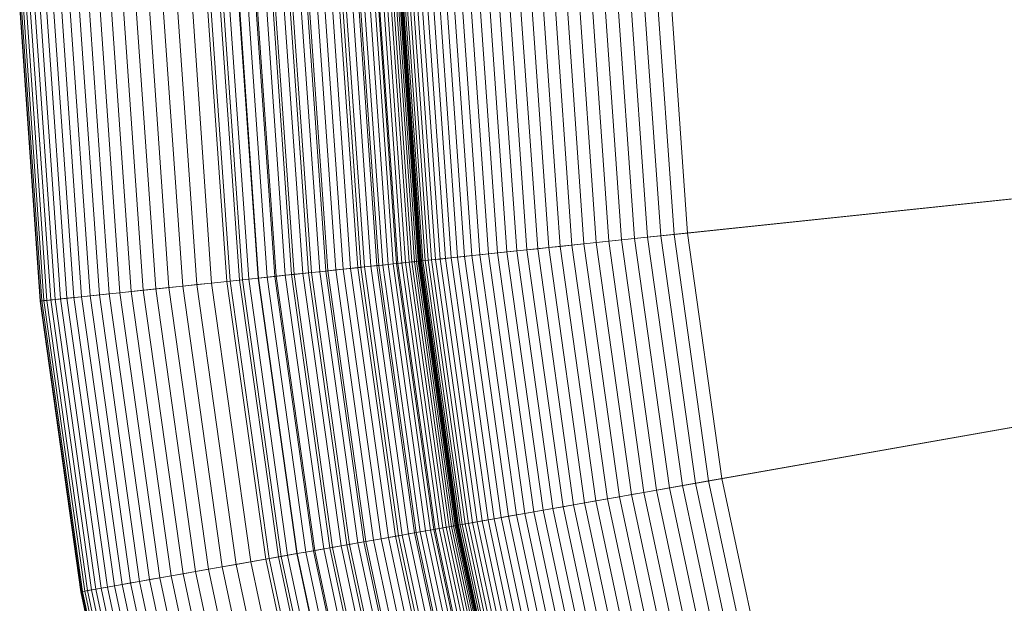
# Model space of a CAD drawing. Header units: millimetres. Extents: x -219 to 220, y -220 to 220.
# Tile 26 of 146: x -219 to -168, y -39 to -8. Entities that reach past the tile are written whole.
import ezdxf

# ---------------------------------------------------------------- set-up
doc = ezdxf.new("R2010")
doc.units = ezdxf.units.MM
doc.layers.add('LUCIDO_1', color=1, linetype='Continuous', lineweight=20, true_color=0xff0000)
doc.layers.add('Nessuna', color=7, linetype='Continuous', lineweight=9)

# ---------------------------------------------------------------- blocks, each defined once
blk = doc.blocks.new('Group-1')
at = {"layer": 'Nessuna', "color": 7, "linetype": 'Continuous', "lineweight": 9, "transparency": 33554687}
for points in [[(-199.747, -21.077, -79.962), (-200.727, -7.064, -79.962), (-50.677, -1.824, -89.301), (-50.428, -5.383, -89.301)], [(-50.428, -5.383, -69.262), (-50.677, -1.824, -69.262), (-185.426, -6.53, -60.875), (-184.52, -19.476, -60.875)], [(-197.792, -34.986, -79.962), (-199.747, -21.077, -79.962), (-50.428, -5.383, -89.301), (-49.931, -8.915, -89.301)], [(-49.931, -8.915, -69.262), (-50.428, -5.383, -69.262), (-184.52, -19.476, -60.875), (-182.714, -32.328, -60.875)], [(-189.295, -19.978, -59.766), (-190.224, -6.698, -59.766), (-190.871, -6.72, -59.48), (-189.939, -20.046, -59.48)], [(-188.639, -19.909, -60.02), (-189.565, -6.675, -60.02), (-190.224, -6.698, -59.766), (-189.295, -19.978, -59.766)], [(-187.972, -19.839, -60.244), (-188.894, -6.651, -60.244), (-189.565, -6.675, -60.02), (-188.639, -19.909, -60.02)], [(-187.295, -19.768, -60.435), (-188.214, -6.627, -60.435), (-188.894, -6.651, -60.244), (-187.972, -19.839, -60.244)], [(-186.61, -19.696, -60.595), (-187.526, -6.603, -60.595), (-188.214, -6.627, -60.435), (-187.295, -19.768, -60.435)], [(-185.918, -19.623, -60.721), (-186.83, -6.579, -60.721), (-187.526, -6.603, -60.595), (-186.61, -19.696, -60.595)], [(-185.221, -19.55, -60.815), (-186.13, -6.555, -60.815), (-186.83, -6.579, -60.721), (-185.918, -19.623, -60.721)], [(-184.52, -19.476, -60.875), (-185.426, -6.53, -60.875), (-186.13, -6.555, -60.815), (-185.221, -19.55, -60.815)], [(-204.349, -21.56, -79.12), (-205.352, -7.226, -79.12), (-204.445, -7.194, -79.375), (-203.447, -21.465, -79.375)], [(-203.769, -21.499, -1.181), (-204.769, -7.205, -1.181), (-205.207, -7.221, -0.96), (-204.205, -21.545, -0.96)], [(-203.344, -21.455, -1.423), (-204.342, -7.191, -1.423), (-204.769, -7.205, -1.181), (-203.769, -21.499, -1.181)], [(-203.447, -21.465, -79.375), (-204.445, -7.194, -79.375), (-203.527, -7.162, -79.587), (-202.533, -21.369, -79.587)], [(-202.932, -21.411, -1.685), (-203.927, -7.176, -1.685), (-204.342, -7.191, -1.423), (-203.344, -21.455, -1.423)], [(-202.533, -21.369, -1.968), (-203.526, -7.162, -1.968), (-203.927, -7.176, -1.685), (-202.932, -21.411, -1.685)], [(-202.533, -21.369, -79.587), (-203.527, -7.162, -79.587), (-202.6, -7.13, -79.756), (-201.611, -21.272, -79.756)], [(-202.148, -21.329, -2.27), (-203.14, -7.149, -2.27), (-203.526, -7.162, -1.968), (-202.533, -21.369, -1.968)], [(-201.778, -21.29, -2.59), (-202.768, -7.136, -2.59), (-203.14, -7.149, -2.27), (-202.148, -21.329, -2.27)], [(-201.425, -21.253, -2.929), (-202.413, -7.123, -2.929), (-202.768, -7.136, -2.59), (-201.778, -21.29, -2.59)], [(-201.611, -21.272, -79.756), (-202.6, -7.13, -79.756), (-201.666, -7.097, -79.881), (-200.681, -21.175, -79.881)], [(-201.088, -21.218, -3.284), (-202.075, -7.111, -3.284), (-202.413, -7.123, -2.929), (-201.425, -21.253, -2.929)], [(-200.77, -21.184, -3.656), (-201.754, -7.1, -3.656), (-202.075, -7.111, -3.284), (-201.088, -21.218, -3.284)], [(-200.469, -21.153, -4.043), (-201.453, -7.09, -4.043), (-201.754, -7.1, -3.656), (-200.77, -21.184, -3.656)], [(-200.681, -21.175, -79.881), (-201.666, -7.097, -79.881), (-200.727, -7.064, -79.962), (-199.747, -21.077, -79.962)], [(-200.188, -21.123, -4.444), (-201.17, -7.08, -4.444), (-201.453, -7.09, -4.043), (-200.469, -21.153, -4.043)], [(-199.927, -21.096, -4.859), (-200.908, -7.071, -4.859), (-201.17, -7.08, -4.444), (-200.188, -21.123, -4.444)], [(-199.686, -21.07, -5.286), (-200.666, -7.062, -5.286), (-200.908, -7.071, -4.859), (-199.927, -21.096, -4.859)], [(-199.467, -21.047, -5.724), (-200.445, -7.055, -5.724), (-200.666, -7.062, -5.286), (-199.686, -21.07, -5.286)], [(-199.269, -21.026, -6.173), (-200.247, -7.048, -6.173), (-200.445, -7.055, -5.724), (-199.467, -21.047, -5.724)], [(-199.093, -21.008, -6.631), (-200.07, -7.041, -6.631), (-200.247, -7.048, -6.173), (-199.269, -21.026, -6.173)], [(-198.94, -20.992, -7.097), (-199.916, -7.036, -7.097), (-200.07, -7.041, -6.631), (-199.093, -21.008, -6.631)], [(-198.81, -20.978, -7.57), (-199.785, -7.031, -7.57), (-199.916, -7.036, -7.097), (-198.94, -20.992, -7.097)], [(-198.703, -20.967, -8.049), (-199.678, -7.028, -8.049), (-199.785, -7.031, -7.57), (-198.81, -20.978, -7.57)], [(-198.62, -20.958, -8.533), (-199.594, -7.025, -8.533), (-199.678, -7.028, -8.049), (-198.703, -20.967, -8.049)], [(-198.56, -20.952, -9.02), (-199.534, -7.023, -9.02), (-199.594, -7.025, -8.533), (-198.62, -20.958, -8.533)], [(-198.524, -20.948, -9.509), (-199.498, -7.021, -9.509), (-199.534, -7.023, -9.02), (-198.56, -20.952, -9.02)], [(-198.512, -20.947, -10), (-199.486, -7.021, -10), (-199.498, -7.021, -9.509), (-198.524, -20.948, -9.509)], [(-198.495, -20.945, -46.611), (-199.469, -7.02, -46.611), (-199.486, -7.021, -45.904), (-198.512, -20.947, -45.904)], [(-198.512, -20.947, -45.904), (-199.486, -7.021, -45.904), (-199.486, -7.021, -10), (-198.512, -20.947, -10)], [(-198.446, -20.94, -47.317), (-199.419, -7.019, -47.317), (-199.469, -7.02, -46.611), (-198.495, -20.945, -46.611)], [(-198.363, -20.931, -48.019), (-199.336, -7.016, -48.019), (-199.419, -7.019, -47.317), (-198.446, -20.94, -47.317)], [(-198.248, -20.919, -48.716), (-199.22, -7.012, -48.716), (-199.336, -7.016, -48.019), (-198.363, -20.931, -48.019)], [(-198.099, -20.903, -49.408), (-199.071, -7.007, -49.408), (-199.22, -7.012, -48.716), (-198.248, -20.919, -48.716)], [(-197.919, -20.884, -50.091), (-198.89, -7, -50.091), (-199.071, -7.007, -49.408), (-198.099, -20.903, -49.408)], [(-197.707, -20.862, -50.765), (-198.677, -6.993, -50.765), (-198.89, -7, -50.091), (-197.919, -20.884, -50.091)], [(-197.464, -20.837, -51.429), (-198.432, -6.984, -51.429), (-198.677, -6.993, -50.765), (-197.707, -20.862, -50.765)], [(-197.189, -20.808, -52.08), (-198.156, -6.975, -52.08), (-198.432, -6.984, -51.429), (-197.464, -20.837, -51.429)], [(-196.885, -20.776, -52.717), (-197.85, -6.964, -52.717), (-198.156, -6.975, -52.08), (-197.189, -20.808, -52.08)], [(-196.551, -20.741, -53.339), (-197.515, -6.952, -53.339), (-197.85, -6.964, -52.717), (-196.885, -20.776, -52.717)], [(-196.188, -20.703, -53.945), (-197.15, -6.939, -53.945), (-197.515, -6.952, -53.339), (-196.551, -20.741, -53.339)], [(-195.797, -20.661, -54.533), (-196.757, -6.926, -54.533), (-197.15, -6.939, -53.945), (-196.188, -20.703, -53.945)], [(-195.379, -20.617, -55.102), (-196.337, -6.911, -55.102), (-196.757, -6.926, -54.533), (-195.797, -20.661, -54.533)], [(-194.935, -20.571, -55.65), (-195.891, -6.895, -55.65), (-196.337, -6.911, -55.102), (-195.379, -20.617, -55.102)], [(-194.465, -20.521, -56.176), (-195.419, -6.879, -56.176), (-195.891, -6.895, -55.65), (-194.935, -20.571, -55.65)], [(-193.972, -20.47, -56.68), (-194.923, -6.862, -56.68), (-195.419, -6.879, -56.176), (-194.465, -20.521, -56.176)], [(-193.455, -20.415, -57.16), (-194.404, -6.844, -57.16), (-194.923, -6.862, -56.68), (-193.972, -20.47, -56.68)], [(-192.917, -20.359, -57.615), (-193.863, -6.825, -57.615), (-194.404, -6.844, -57.16), (-193.455, -20.415, -57.16)], [(-192.357, -20.3, -58.043), (-193.301, -6.805, -58.043), (-193.863, -6.825, -57.615), (-192.917, -20.359, -57.615)], [(-191.779, -20.239, -58.445), (-192.719, -6.785, -58.445), (-193.301, -6.805, -58.043), (-192.357, -20.3, -58.043)], [(-191.182, -20.176, -58.819), (-192.12, -6.764, -58.819), (-192.719, -6.785, -58.445), (-191.779, -20.239, -58.445)], [(-190.568, -20.112, -59.164), (-191.503, -6.742, -59.164), (-192.12, -6.764, -58.819), (-191.182, -20.176, -58.819)], [(-189.939, -20.046, -59.48), (-190.871, -6.72, -59.48), (-191.503, -6.742, -59.164), (-190.568, -20.112, -59.164)], [(-208.457, -21.992), (-209.48, -7.37), (-219.474, -7.719), (-218.402, -23.037)], [(-218.402, -23.037, -60), (-219.474, -7.719, -60), (-219.451, -7.718, -60.943), (-218.38, -23.035, -60.943)], [(-218.402, -23.037), (-219.474, -7.719), (-219.474, -7.719, -60), (-218.402, -23.037, -60)], [(-218.38, -23.035, -60.943), (-219.451, -7.718, -60.943), (-219.385, -7.716, -61.883), (-218.314, -23.028, -61.883)], [(-218.314, -23.028, -61.883), (-219.385, -7.716, -61.883), (-219.274, -7.712, -62.82), (-218.204, -23.016, -62.82)], [(-218.204, -23.016, -62.82), (-219.274, -7.712, -62.82), (-219.119, -7.707, -63.75), (-218.05, -23, -63.75)], [(-218.05, -23, -63.75), (-219.119, -7.707, -63.75), (-218.921, -7.7, -64.671), (-217.852, -22.98, -64.671)], [(-217.852, -22.98, -64.671), (-218.921, -7.7, -64.671), (-218.679, -7.691, -65.583), (-217.612, -22.954, -65.583)], [(-217.612, -22.954, -65.583), (-218.679, -7.691, -65.583), (-218.395, -7.681, -66.481), (-217.329, -22.925, -66.481)], [(-217.329, -22.925, -66.481), (-218.395, -7.681, -66.481), (-218.069, -7.67, -67.366), (-217.004, -22.89, -67.366)], [(-217.004, -22.89, -67.366), (-218.069, -7.67, -67.366), (-217.701, -7.657, -68.234), (-216.639, -22.852, -68.234)], [(-216.639, -22.852, -68.234), (-217.701, -7.657, -68.234), (-217.293, -7.643, -69.084), (-216.233, -22.809, -69.084)], [(-216.233, -22.809, -69.084), (-217.293, -7.643, -69.084), (-216.845, -7.627, -69.914), (-215.787, -22.762, -69.914)], [(-215.787, -22.762, -69.914), (-216.845, -7.627, -69.914), (-216.359, -7.61, -70.721), (-215.303, -22.712, -70.721)], [(-215.303, -22.712, -70.721), (-216.359, -7.61, -70.721), (-215.836, -7.592, -71.505), (-214.782, -22.657, -71.505)], [(-214.782, -22.657, -71.505), (-215.836, -7.592, -71.505), (-215.276, -7.572, -72.263), (-214.225, -22.598, -72.263)], [(-214.225, -22.598, -72.263), (-215.276, -7.572, -72.263), (-214.68, -7.552, -72.994), (-213.633, -22.536, -72.994)], [(-213.633, -22.536, -72.994), (-214.68, -7.552, -72.994), (-214.051, -7.53, -73.696), (-213.007, -22.47, -73.696)], [(-213.007, -22.47, -73.696), (-214.051, -7.53, -73.696), (-213.39, -7.507, -74.368), (-212.349, -22.401, -74.368)], [(-212.349, -22.401, -74.368), (-213.39, -7.507, -74.368), (-212.698, -7.482, -75.008), (-211.66, -22.329, -75.008)], [(-211.66, -22.329, -75.008), (-212.698, -7.482, -75.008), (-211.977, -7.457, -75.614), (-210.942, -22.253, -75.614)], [(-210.942, -22.253, -75.614), (-211.977, -7.457, -75.614), (-211.227, -7.431, -76.186), (-210.196, -22.175, -76.186)], [(-210.196, -22.175, -76.186), (-211.227, -7.431, -76.186), (-210.452, -7.404, -76.721), (-209.425, -22.094, -76.721)], [(-209.425, -22.094, -76.721), (-210.452, -7.404, -76.721), (-209.652, -7.376, -77.22), (-208.629, -22.01, -77.22)], [(-208.629, -22.01, -77.22), (-209.652, -7.376, -77.22), (-208.83, -7.347, -77.68), (-207.81, -21.924, -77.68)], [(-207.969, -21.941, -0.012), (-208.989, -7.353, -0.012), (-209.48, -7.37), (-208.457, -21.992)], [(-207.482, -21.89, -0.048), (-208.5, -7.336, -0.048), (-208.989, -7.353, -0.012), (-207.969, -21.941, -0.012)], [(-207.81, -21.924, -77.68), (-208.83, -7.347, -77.68), (-207.987, -7.318, -78.101), (-206.971, -21.836, -78.101)], [(-206.998, -21.839, -0.108), (-208.013, -7.319, -0.108), (-208.5, -7.336, -0.048), (-207.482, -21.89, -0.048)], [(-206.517, -21.788, -0.192), (-207.53, -7.302, -0.192), (-208.013, -7.319, -0.108), (-206.998, -21.839, -0.108)], [(-206.971, -21.836, -78.101), (-207.987, -7.318, -78.101), (-207.125, -7.288, -78.482), (-206.114, -21.746, -78.482)], [(-206.041, -21.738, -0.3), (-207.051, -7.285, -0.3), (-207.53, -7.302, -0.192), (-206.517, -21.788, -0.192)], [(-206.114, -21.746, -78.482), (-207.125, -7.288, -78.482), (-206.246, -7.257, -78.822), (-205.239, -21.654, -78.822)], [(-205.57, -21.689, -0.431), (-206.579, -7.269, -0.431), (-207.051, -7.285, -0.3), (-206.041, -21.738, -0.3)], [(-205.107, -21.64, -0.585), (-206.113, -7.252, -0.585), (-206.579, -7.269, -0.431), (-205.57, -21.689, -0.431)], [(-205.239, -21.654, -78.822), (-206.246, -7.257, -78.822), (-205.352, -7.226, -79.12), (-204.349, -21.56, -79.12)], [(-204.651, -21.592, -0.761), (-205.655, -7.236, -0.761), (-206.113, -7.252, -0.585), (-205.107, -21.64, -0.585)], [(-204.205, -21.545, -0.96), (-205.207, -7.221, -0.96), (-205.655, -7.236, -0.761), (-204.651, -21.592, -0.761)], [(-194.872, -48.726, -79.962), (-197.792, -34.986, -79.962), (-49.931, -8.915, -89.301), (-49.19, -12.403, -89.301)], [(-49.19, -12.403, -69.262), (-49.931, -8.915, -69.262), (-182.714, -32.328, -60.875), (-180.016, -45.022, -60.875)], [(-191, -62.228, -79.962), (-194.872, -48.726, -79.962), (-49.19, -12.403, -89.301), (-48.207, -15.832, -89.301)], [(-48.207, -15.832, -69.262), (-49.19, -12.403, -69.262), (-180.016, -45.022, -60.875), (-176.439, -57.497, -60.875)], [(-186.196, -75.428, -79.962), (-191, -62.228, -79.962), (-48.207, -15.832, -89.301), (-46.987, -19.184, -89.301)], [(-46.987, -19.184, -69.262), (-48.207, -15.832, -69.262), (-176.439, -57.497, -60.875), (-172, -69.692, -60.875)], [(-180.483, -88.26, -79.962), (-186.196, -75.428, -79.962), (-46.987, -19.184, -89.301), (-45.536, -22.442, -89.301)], [(-183.408, -32.45, -60.815), (-185.221, -19.55, -60.815), (-185.918, -19.623, -60.721), (-184.098, -32.572, -60.721)], [(-182.714, -32.328, -60.875), (-184.52, -19.476, -60.875), (-185.221, -19.55, -60.815), (-183.408, -32.45, -60.815)], [(-45.536, -22.442, -69.262), (-46.987, -19.184, -69.262), (-172, -69.692, -60.875), (-166.722, -81.548, -60.875)], [(-188.08, -33.274, -59.48), (-189.939, -20.046, -59.48), (-190.568, -20.112, -59.164), (-188.703, -33.384, -59.164)], [(-187.443, -33.161, -59.766), (-189.295, -19.978, -59.766), (-189.939, -20.046, -59.48), (-188.08, -33.274, -59.48)], [(-186.793, -33.047, -60.02), (-188.639, -19.909, -60.02), (-189.295, -19.978, -59.766), (-187.443, -33.161, -59.766)], [(-186.132, -32.93, -60.244), (-187.972, -19.839, -60.244), (-188.639, -19.909, -60.02), (-186.793, -33.047, -60.02)], [(-185.462, -32.812, -60.435), (-187.295, -19.768, -60.435), (-187.972, -19.839, -60.244), (-186.132, -32.93, -60.244)], [(-184.783, -32.693, -60.595), (-186.61, -19.696, -60.595), (-187.295, -19.768, -60.435), (-185.462, -32.812, -60.435)], [(-184.098, -32.572, -60.721), (-185.918, -19.623, -60.721), (-186.61, -19.696, -60.595), (-184.783, -32.693, -60.595)], [(-193.467, -34.224, -55.102), (-195.379, -20.617, -55.102), (-195.797, -20.661, -54.533), (-193.88, -34.297, -54.533)], [(-193.027, -34.146, -55.65), (-194.935, -20.571, -55.65), (-195.379, -20.617, -55.102), (-193.467, -34.224, -55.102)], [(-192.562, -34.064, -56.176), (-194.465, -20.521, -56.176), (-194.935, -20.571, -55.65), (-193.027, -34.146, -55.65)], [(-192.073, -33.978, -56.68), (-193.972, -20.47, -56.68), (-194.465, -20.521, -56.176), (-192.562, -34.064, -56.176)], [(-191.562, -33.888, -57.16), (-193.455, -20.415, -57.16), (-193.972, -20.47, -56.68), (-192.073, -33.978, -56.68)], [(-191.028, -33.794, -57.615), (-192.917, -20.359, -57.615), (-193.455, -20.415, -57.16), (-191.562, -33.888, -57.16)], [(-190.475, -33.696, -58.043), (-192.357, -20.3, -58.043), (-192.917, -20.359, -57.615), (-191.028, -33.794, -57.615)], [(-189.902, -33.595, -58.445), (-191.779, -20.239, -58.445), (-192.357, -20.3, -58.043), (-190.475, -33.696, -58.043)], [(-189.311, -33.491, -58.819), (-191.182, -20.176, -58.819), (-191.779, -20.239, -58.445), (-189.902, -33.595, -58.445)], [(-188.703, -33.384, -59.164), (-190.568, -20.112, -59.164), (-191.182, -20.176, -58.819), (-189.311, -33.491, -58.819)], [(-198.717, -35.149, -79.881), (-200.681, -21.175, -79.881), (-199.747, -21.077, -79.962), (-197.792, -34.986, -79.962)], [(-198.229, -35.063, -4.444), (-200.188, -21.123, -4.444), (-200.469, -21.153, -4.043), (-198.507, -35.112, -4.043)], [(-197.97, -35.018, -4.859), (-199.927, -21.096, -4.859), (-200.188, -21.123, -4.444), (-198.229, -35.063, -4.444)], [(-197.732, -34.976, -5.286), (-199.686, -21.07, -5.286), (-199.927, -21.096, -4.859), (-197.97, -35.018, -4.859)], [(-197.515, -34.937, -5.724), (-199.467, -21.047, -5.724), (-199.686, -21.07, -5.286), (-197.732, -34.976, -5.286)], [(-197.319, -34.903, -6.173), (-199.269, -21.026, -6.173), (-199.467, -21.047, -5.724), (-197.515, -34.937, -5.724)], [(-197.145, -34.872, -6.631), (-199.093, -21.008, -6.631), (-199.269, -21.026, -6.173), (-197.319, -34.903, -6.173)], [(-196.993, -34.846, -7.097), (-198.94, -20.992, -7.097), (-199.093, -21.008, -6.631), (-197.145, -34.872, -6.631)], [(-196.864, -34.823, -7.57), (-198.81, -20.978, -7.57), (-198.94, -20.992, -7.097), (-196.993, -34.846, -7.097)], [(-196.758, -34.804, -8.049), (-198.703, -20.967, -8.049), (-198.81, -20.978, -7.57), (-196.864, -34.823, -7.57)], [(-196.676, -34.79, -8.533), (-198.62, -20.958, -8.533), (-198.703, -20.967, -8.049), (-196.758, -34.804, -8.049)], [(-196.617, -34.779, -9.02), (-198.56, -20.952, -9.02), (-198.62, -20.958, -8.533), (-196.676, -34.79, -8.533)], [(-196.581, -34.773, -9.509), (-198.524, -20.948, -9.509), (-198.56, -20.952, -9.02), (-196.617, -34.779, -9.02)], [(-196.569, -34.771, -10), (-198.512, -20.947, -10), (-198.524, -20.948, -9.509), (-196.581, -34.773, -9.509)], [(-196.553, -34.768, -46.611), (-198.495, -20.945, -46.611), (-198.512, -20.947, -45.904), (-196.569, -34.771, -45.904)], [(-196.569, -34.771, -45.904), (-198.512, -20.947, -45.904), (-198.512, -20.947, -10), (-196.569, -34.771, -10)], [(-196.504, -34.759, -47.317), (-198.446, -20.94, -47.317), (-198.495, -20.945, -46.611), (-196.553, -34.768, -46.611)], [(-196.422, -34.745, -48.019), (-198.363, -20.931, -48.019), (-198.446, -20.94, -47.317), (-196.504, -34.759, -47.317)], [(-196.307, -34.725, -48.716), (-198.248, -20.919, -48.716), (-198.363, -20.931, -48.019), (-196.422, -34.745, -48.019)], [(-196.161, -34.699, -49.408), (-198.099, -20.903, -49.408), (-198.248, -20.919, -48.716), (-196.307, -34.725, -48.716)], [(-195.982, -34.667, -50.091), (-197.919, -20.884, -50.091), (-198.099, -20.903, -49.408), (-196.161, -34.699, -49.408)], [(-195.772, -34.63, -50.765), (-197.707, -20.862, -50.765), (-197.919, -20.884, -50.091), (-195.982, -34.667, -50.091)], [(-195.531, -34.588, -51.429), (-197.464, -20.837, -51.429), (-197.707, -20.862, -50.765), (-195.772, -34.63, -50.765)], [(-195.259, -34.54, -52.08), (-197.189, -20.808, -52.08), (-197.464, -20.837, -51.429), (-195.531, -34.588, -51.429)], [(-194.958, -34.487, -52.717), (-196.885, -20.776, -52.717), (-197.189, -20.808, -52.08), (-195.259, -34.54, -52.08)], [(-194.627, -34.428, -53.339), (-196.551, -20.741, -53.339), (-196.885, -20.776, -52.717), (-194.958, -34.487, -52.717)], [(-194.268, -34.365, -53.945), (-196.188, -20.703, -53.945), (-196.551, -20.741, -53.339), (-194.627, -34.428, -53.339)], [(-193.88, -34.297, -54.533), (-195.797, -20.661, -54.533), (-196.188, -20.703, -53.945), (-194.268, -34.365, -53.945)], [(-203.1, -35.922, -0.585), (-205.107, -21.64, -0.585), (-205.57, -21.689, -0.431), (-203.559, -36.003, -0.431)], [(-203.23, -35.945, -78.822), (-205.239, -21.654, -78.822), (-204.349, -21.56, -79.12), (-202.349, -35.79, -79.12)], [(-202.649, -35.843, -0.761), (-204.651, -21.592, -0.761), (-205.107, -21.64, -0.585), (-203.1, -35.922, -0.585)], [(-202.207, -35.765, -0.96), (-204.205, -21.545, -0.96), (-204.651, -21.592, -0.761), (-202.649, -35.843, -0.761)], [(-202.349, -35.79, -79.12), (-204.349, -21.56, -79.12), (-203.447, -21.465, -79.375), (-201.456, -35.632, -79.375)], [(-201.775, -35.689, -1.181), (-203.769, -21.499, -1.181), (-204.205, -21.545, -0.96), (-202.207, -35.765, -0.96)], [(-201.354, -35.615, -1.423), (-203.344, -21.455, -1.423), (-203.769, -21.499, -1.181), (-201.775, -35.689, -1.181)], [(-201.456, -35.632, -79.375), (-203.447, -21.465, -79.375), (-202.533, -21.369, -79.587), (-200.551, -35.473, -79.587)], [(-200.946, -35.542, -1.685), (-202.932, -21.411, -1.685), (-203.344, -21.455, -1.423), (-201.354, -35.615, -1.423)], [(-200.551, -35.473, -1.968), (-202.533, -21.369, -1.968), (-202.932, -21.411, -1.685), (-200.946, -35.542, -1.685)], [(-200.551, -35.473, -79.587), (-202.533, -21.369, -79.587), (-201.611, -21.272, -79.756), (-199.637, -35.312, -79.756)], [(-200.17, -35.406, -2.27), (-202.148, -21.329, -2.27), (-202.533, -21.369, -1.968), (-200.551, -35.473, -1.968)], [(-199.804, -35.341, -2.59), (-201.778, -21.29, -2.59), (-202.148, -21.329, -2.27), (-200.17, -35.406, -2.27)], [(-199.454, -35.279, -2.929), (-201.425, -21.253, -2.929), (-201.778, -21.29, -2.59), (-199.804, -35.341, -2.59)], [(-199.637, -35.312, -79.756), (-201.611, -21.272, -79.756), (-200.681, -21.175, -79.881), (-198.717, -35.149, -79.881)], [(-199.12, -35.221, -3.284), (-201.088, -21.218, -3.284), (-201.425, -21.253, -2.929), (-199.454, -35.279, -2.929)], [(-198.805, -35.165, -3.656), (-200.77, -21.184, -3.656), (-201.088, -21.218, -3.284), (-199.12, -35.221, -3.284)], [(-198.507, -35.112, -4.043), (-200.469, -21.153, -4.043), (-200.77, -21.184, -3.656), (-198.805, -35.165, -3.656)], [(-206.417, -36.507), (-208.457, -21.992), (-218.402, -23.037), (-216.265, -38.244)], [(-208.139, -36.811, -76.186), (-210.196, -22.175, -76.186), (-209.425, -22.094, -76.721), (-207.375, -36.676, -76.721)], [(-207.375, -36.676, -76.721), (-209.425, -22.094, -76.721), (-208.629, -22.01, -77.22), (-206.587, -36.537, -77.22)], [(-206.587, -36.537, -77.22), (-208.629, -22.01, -77.22), (-207.81, -21.924, -77.68), (-205.777, -36.394, -77.68)], [(-205.934, -36.422, -0.012), (-207.969, -21.941, -0.012), (-208.457, -21.992), (-206.417, -36.507)], [(-205.452, -36.337, -0.048), (-207.482, -21.89, -0.048), (-207.969, -21.941, -0.012), (-205.934, -36.422, -0.012)], [(-205.777, -36.394, -77.68), (-207.81, -21.924, -77.68), (-206.971, -21.836, -78.101), (-204.946, -36.248, -78.101)], [(-204.972, -36.252, -0.108), (-206.998, -21.839, -0.108), (-207.482, -21.89, -0.048), (-205.452, -36.337, -0.048)], [(-204.496, -36.168, -0.192), (-206.517, -21.788, -0.192), (-206.998, -21.839, -0.108), (-204.972, -36.252, -0.108)], [(-204.946, -36.248, -78.101), (-206.971, -21.836, -78.101), (-206.114, -21.746, -78.482), (-204.097, -36.098, -78.482)], [(-204.024, -36.085, -0.3), (-206.041, -21.738, -0.3), (-206.517, -21.788, -0.192), (-204.496, -36.168, -0.192)], [(-204.097, -36.098, -78.482), (-206.114, -21.746, -78.482), (-205.239, -21.654, -78.822), (-203.23, -35.945, -78.822)], [(-203.559, -36.003, -0.431), (-205.57, -21.689, -0.431), (-206.041, -21.738, -0.3), (-204.024, -36.085, -0.3)], [(-213.196, -37.703, -70.721), (-215.303, -22.712, -70.721), (-214.782, -22.657, -71.505), (-212.68, -37.612, -71.505)], [(-212.68, -37.612, -71.505), (-214.782, -22.657, -71.505), (-214.225, -22.598, -72.263), (-212.129, -37.514, -72.263)], [(-212.129, -37.514, -72.263), (-214.225, -22.598, -72.263), (-213.633, -22.536, -72.994), (-211.542, -37.411, -72.994)], [(-211.542, -37.411, -72.994), (-213.633, -22.536, -72.994), (-213.007, -22.47, -73.696), (-210.922, -37.302, -73.696)], [(-210.922, -37.302, -73.696), (-213.007, -22.47, -73.696), (-212.349, -22.401, -74.368), (-210.271, -37.187, -74.368)], [(-210.271, -37.187, -74.368), (-212.349, -22.401, -74.368), (-211.66, -22.329, -75.008), (-209.589, -37.066, -75.008)], [(-209.589, -37.066, -75.008), (-211.66, -22.329, -75.008), (-210.942, -22.253, -75.614), (-208.878, -36.941, -75.614)], [(-208.878, -36.941, -75.614), (-210.942, -22.253, -75.614), (-210.196, -22.175, -76.186), (-208.139, -36.811, -76.186)], [(-173.888, -100.662, -79.962), (-180.483, -88.26, -79.962), (-45.536, -22.442, -89.301), (-43.862, -25.591, -89.301)], [(-216.265, -38.244, -60), (-218.402, -23.037, -60), (-218.38, -23.035, -60.943), (-216.243, -38.24, -60.943)], [(-216.265, -38.244), (-218.402, -23.037), (-218.402, -23.037, -60), (-216.265, -38.244, -60)], [(-216.243, -38.24, -60.943), (-218.38, -23.035, -60.943), (-218.314, -23.028, -61.883), (-216.178, -38.228, -61.883)], [(-216.178, -38.228, -61.883), (-218.314, -23.028, -61.883), (-218.204, -23.016, -62.82), (-216.069, -38.209, -62.82)], [(-216.069, -38.209, -62.82), (-218.204, -23.016, -62.82), (-218.05, -23, -63.75), (-215.916, -38.182, -63.75)], [(-215.916, -38.182, -63.75), (-218.05, -23, -63.75), (-217.852, -22.98, -64.671), (-215.721, -38.148, -64.671)], [(-215.721, -38.148, -64.671), (-217.852, -22.98, -64.671), (-217.612, -22.954, -65.583), (-215.483, -38.106, -65.583)], [(-215.483, -38.106, -65.583), (-217.612, -22.954, -65.583), (-217.329, -22.925, -66.481), (-215.202, -38.056, -66.481)], [(-215.202, -38.056, -66.481), (-217.329, -22.925, -66.481), (-217.004, -22.89, -67.366), (-214.881, -38, -67.366)], [(-214.881, -38, -67.366), (-217.004, -22.89, -67.366), (-216.639, -22.852, -68.234), (-214.519, -37.936, -68.234)], [(-214.519, -37.936, -68.234), (-216.639, -22.852, -68.234), (-216.233, -22.809, -69.084), (-214.117, -37.865, -69.084)], [(-214.117, -37.865, -69.084), (-216.233, -22.809, -69.084), (-215.787, -22.762, -69.914), (-213.676, -37.787, -69.914)], [(-213.676, -37.787, -69.914), (-215.787, -22.762, -69.914), (-215.303, -22.712, -70.721), (-213.196, -37.703, -70.721)], [(-166.445, -112.574, -79.962), (-173.888, -100.662, -79.962), (-43.862, -25.591, -89.301), (-41.971, -28.616, -89.301)], [(-180.7, -45.192, -60.815), (-183.408, -32.45, -60.815), (-184.098, -32.572, -60.721), (-181.38, -45.362, -60.721)], [(-180.016, -45.022, -60.875), (-182.714, -32.328, -60.875), (-183.408, -32.45, -60.815), (-180.7, -45.192, -60.815)], [(-183.384, -45.862, -60.244), (-186.132, -32.93, -60.244), (-186.793, -33.047, -60.02), (-184.035, -46.024, -60.02)], [(-182.723, -45.697, -60.435), (-185.462, -32.812, -60.435), (-186.132, -32.93, -60.244), (-183.384, -45.862, -60.244)], [(-182.055, -45.53, -60.595), (-184.783, -32.693, -60.595), (-185.462, -32.812, -60.435), (-182.723, -45.697, -60.435)], [(-181.38, -45.362, -60.721), (-184.098, -32.572, -60.721), (-184.783, -32.693, -60.595), (-182.055, -45.53, -60.595)], [(-186.515, -46.642, -58.819), (-189.311, -33.491, -58.819), (-189.902, -33.595, -58.445), (-187.097, -46.788, -58.445)], [(-185.916, -46.493, -59.164), (-188.703, -33.384, -59.164), (-189.311, -33.491, -58.819), (-186.515, -46.642, -58.819)], [(-185.302, -46.34, -59.48), (-188.08, -33.274, -59.48), (-188.703, -33.384, -59.164), (-185.916, -46.493, -59.164)], [(-184.675, -46.184, -59.766), (-187.443, -33.161, -59.766), (-188.08, -33.274, -59.48), (-185.302, -46.34, -59.48)], [(-184.035, -46.024, -60.02), (-186.793, -33.047, -60.02), (-187.443, -33.161, -59.766), (-184.675, -46.184, -59.766)], [(-189.237, -47.321, -56.68), (-192.073, -33.978, -56.68), (-192.562, -34.064, -56.176), (-189.719, -47.441, -56.176)], [(-188.733, -47.195, -57.16), (-191.562, -33.888, -57.16), (-192.073, -33.978, -56.68), (-189.237, -47.321, -56.68)], [(-188.208, -47.064, -57.615), (-191.028, -33.794, -57.615), (-191.562, -33.888, -57.16), (-188.733, -47.195, -57.16)], [(-187.662, -46.928, -58.043), (-190.475, -33.696, -58.043), (-191.028, -33.794, -57.615), (-188.208, -47.064, -57.615)], [(-187.097, -46.788, -58.445), (-189.902, -33.595, -58.445), (-190.475, -33.696, -58.043), (-187.662, -46.928, -58.043)], [(-192.079, -48.03, -52.717), (-194.958, -34.487, -52.717), (-195.259, -34.54, -52.08), (-192.376, -48.104, -52.08)], [(-191.753, -47.948, -53.339), (-194.627, -34.428, -53.339), (-194.958, -34.487, -52.717), (-192.079, -48.03, -52.717)], [(-191.399, -47.86, -53.945), (-194.268, -34.365, -53.945), (-194.627, -34.428, -53.339), (-191.753, -47.948, -53.339)], [(-191.018, -47.765, -54.533), (-193.88, -34.297, -54.533), (-194.268, -34.365, -53.945), (-191.399, -47.86, -53.945)], [(-190.61, -47.663, -55.102), (-193.467, -34.224, -55.102), (-193.88, -34.297, -54.533), (-191.018, -47.765, -54.533)], [(-190.177, -47.555, -55.65), (-193.027, -34.146, -55.65), (-193.467, -34.224, -55.102), (-190.61, -47.663, -55.102)], [(-189.719, -47.441, -56.176), (-192.562, -34.064, -56.176), (-193.027, -34.146, -55.65), (-190.177, -47.555, -55.65)], [(-195.783, -48.953, -79.881), (-198.717, -35.149, -79.881), (-197.792, -34.986, -79.962), (-194.872, -48.726, -79.962)], [(-195.047, -48.77, -4.859), (-197.97, -35.018, -4.859), (-198.229, -35.063, -4.444), (-195.302, -48.833, -4.444)], [(-194.813, -48.711, -5.286), (-197.732, -34.976, -5.286), (-197.97, -35.018, -4.859), (-195.047, -48.77, -4.859)], [(-194.598, -48.658, -5.724), (-197.515, -34.937, -5.724), (-197.732, -34.976, -5.286), (-194.813, -48.711, -5.286)], [(-194.405, -48.61, -6.173), (-197.319, -34.903, -6.173), (-197.515, -34.937, -5.724), (-194.598, -48.658, -5.724)], [(-194.234, -48.567, -6.631), (-197.145, -34.872, -6.631), (-197.319, -34.903, -6.173), (-194.405, -48.61, -6.173)], [(-194.085, -48.53, -7.097), (-196.993, -34.846, -7.097), (-197.145, -34.872, -6.631), (-194.234, -48.567, -6.631)], [(-193.958, -48.498, -7.57), (-196.864, -34.823, -7.57), (-196.993, -34.846, -7.097), (-194.085, -48.53, -7.097)], [(-193.853, -48.472, -8.049), (-196.758, -34.804, -8.049), (-196.864, -34.823, -7.57), (-193.958, -48.498, -7.57)], [(-193.772, -48.452, -8.533), (-196.676, -34.79, -8.533), (-196.758, -34.804, -8.049), (-193.853, -48.472, -8.049)], [(-193.714, -48.437, -9.02), (-196.617, -34.779, -9.02), (-196.676, -34.79, -8.533), (-193.772, -48.452, -8.533)], [(-193.679, -48.428, -9.509), (-196.581, -34.773, -9.509), (-196.617, -34.779, -9.02), (-193.714, -48.437, -9.02)], [(-193.667, -48.425, -10), (-196.569, -34.771, -10), (-196.581, -34.773, -9.509), (-193.679, -48.428, -9.509)], [(-193.651, -48.421, -46.611), (-196.553, -34.768, -46.611), (-196.569, -34.771, -45.904), (-193.667, -48.425, -45.904)], [(-193.667, -48.425, -45.904), (-196.569, -34.771, -45.904), (-196.569, -34.771, -10), (-193.667, -48.425, -10)], [(-193.602, -48.409, -47.317), (-196.504, -34.759, -47.317), (-196.553, -34.768, -46.611), (-193.651, -48.421, -46.611)], [(-193.521, -48.389, -48.019), (-196.422, -34.745, -48.019), (-196.504, -34.759, -47.317), (-193.602, -48.409, -47.317)], [(-193.409, -48.361, -48.716), (-196.307, -34.725, -48.716), (-196.422, -34.745, -48.019), (-193.521, -48.389, -48.019)], [(-193.264, -48.325, -49.408), (-196.161, -34.699, -49.408), (-196.307, -34.725, -48.716), (-193.409, -48.361, -48.716)], [(-193.088, -48.281, -50.091), (-195.982, -34.667, -50.091), (-196.161, -34.699, -49.408), (-193.264, -48.325, -49.408)], [(-192.881, -48.23, -50.765), (-195.772, -34.63, -50.765), (-195.982, -34.667, -50.091), (-193.088, -48.281, -50.091)], [(-192.644, -48.17, -51.429), (-195.531, -34.588, -51.429), (-195.772, -34.63, -50.765), (-192.881, -48.23, -50.765)], [(-192.376, -48.104, -52.08), (-195.259, -34.54, -52.08), (-195.531, -34.588, -51.429), (-192.644, -48.17, -51.429)], [(-198.481, -49.626, -79.375), (-201.456, -35.632, -79.375), (-200.551, -35.473, -79.587), (-197.59, -49.404, -79.587)], [(-197.979, -49.501, -1.685), (-200.946, -35.542, -1.685), (-201.354, -35.615, -1.423), (-198.381, -49.601, -1.423)], [(-197.59, -49.404, -1.968), (-200.551, -35.473, -1.968), (-200.946, -35.542, -1.685), (-197.979, -49.501, -1.685)], [(-197.59, -49.404, -79.587), (-200.551, -35.473, -79.587), (-199.637, -35.312, -79.756), (-196.69, -49.179, -79.756)], [(-197.214, -49.31, -2.27), (-200.17, -35.406, -2.27), (-200.551, -35.473, -1.968), (-197.59, -49.404, -1.968)], [(-196.854, -49.22, -2.59), (-199.804, -35.341, -2.59), (-200.17, -35.406, -2.27), (-197.214, -49.31, -2.27)], [(-196.509, -49.134, -2.929), (-199.454, -35.279, -2.929), (-199.804, -35.341, -2.59), (-196.854, -49.22, -2.59)], [(-196.69, -49.179, -79.756), (-199.637, -35.312, -79.756), (-198.717, -35.149, -79.881), (-195.783, -48.953, -79.881)], [(-196.18, -49.052, -3.284), (-199.12, -35.221, -3.284), (-199.454, -35.279, -2.929), (-196.509, -49.134, -2.929)], [(-195.869, -48.975, -3.656), (-198.805, -35.165, -3.656), (-199.12, -35.221, -3.284), (-196.18, -49.052, -3.284)], [(-195.576, -48.902, -4.043), (-198.507, -35.112, -4.043), (-198.805, -35.165, -3.656), (-195.869, -48.975, -3.656)], [(-195.302, -48.833, -4.444), (-198.229, -35.063, -4.444), (-198.507, -35.112, -4.043), (-195.576, -48.902, -4.043)], [(-201.083, -50.275, -78.482), (-204.097, -36.098, -78.482), (-203.23, -35.945, -78.822), (-200.23, -50.062, -78.822)], [(-200.553, -50.142, -0.431), (-203.559, -36.003, -0.431), (-204.024, -36.085, -0.3), (-201.012, -50.257, -0.3)], [(-200.101, -50.03, -0.585), (-203.1, -35.922, -0.585), (-203.559, -36.003, -0.431), (-200.553, -50.142, -0.431)], [(-200.23, -50.062, -78.822), (-203.23, -35.945, -78.822), (-202.349, -35.79, -79.12), (-199.362, -49.845, -79.12)], [(-199.657, -49.919, -0.761), (-202.649, -35.843, -0.761), (-203.1, -35.922, -0.585), (-200.101, -50.03, -0.585)], [(-199.221, -49.81, -0.96), (-202.207, -35.765, -0.96), (-202.649, -35.843, -0.761), (-199.657, -49.919, -0.761)], [(-199.362, -49.845, -79.12), (-202.349, -35.79, -79.12), (-201.456, -35.632, -79.375), (-198.481, -49.626, -79.375)], [(-198.796, -49.704, -1.181), (-201.775, -35.689, -1.181), (-202.207, -35.765, -0.96), (-199.221, -49.81, -0.96)], [(-198.381, -49.601, -1.423), (-201.354, -35.615, -1.423), (-201.775, -35.689, -1.181), (-198.796, -49.704, -1.181)], [(-203.37, -50.845), (-206.417, -36.507), (-216.265, -38.244), (-213.073, -53.264)], [(-204.314, -51.08, -76.721), (-207.375, -36.676, -76.721), (-206.587, -36.537, -77.22), (-203.537, -50.886, -77.22)], [(-203.537, -50.886, -77.22), (-206.587, -36.537, -77.22), (-205.777, -36.394, -77.68), (-202.739, -50.687, -77.68)], [(-202.894, -50.726, -0.012), (-205.934, -36.422, -0.012), (-206.417, -36.507), (-203.37, -50.845)], [(-202.419, -50.608, -0.048), (-205.452, -36.337, -0.048), (-205.934, -36.422, -0.012), (-202.894, -50.726, -0.012)], [(-202.739, -50.687, -77.68), (-205.777, -36.394, -77.68), (-204.946, -36.248, -78.101), (-201.92, -50.483, -78.101)], [(-201.946, -50.49, -0.108), (-204.972, -36.252, -0.108), (-205.452, -36.337, -0.048), (-202.419, -50.608, -0.048)], [(-201.477, -50.373, -0.192), (-204.496, -36.168, -0.192), (-204.972, -36.252, -0.108), (-201.946, -50.49, -0.108)], [(-201.92, -50.483, -78.101), (-204.946, -36.248, -78.101), (-204.097, -36.098, -78.482), (-201.083, -50.275, -78.482)], [(-201.012, -50.257, -0.3), (-204.024, -36.085, -0.3), (-204.496, -36.168, -0.192), (-201.477, -50.373, -0.192)], [(-207.166, -51.791, -74.368), (-210.271, -37.187, -74.368), (-209.589, -37.066, -75.008), (-206.494, -51.624, -75.008)], [(-206.494, -51.624, -75.008), (-209.589, -37.066, -75.008), (-208.878, -36.941, -75.614), (-205.794, -51.449, -75.614)], [(-205.794, -51.449, -75.614), (-208.878, -36.941, -75.614), (-208.139, -36.811, -76.186), (-205.066, -51.268, -76.186)], [(-205.066, -51.268, -76.186), (-208.139, -36.811, -76.186), (-207.375, -36.676, -76.721), (-204.314, -51.08, -76.721)], [(-210.049, -52.51, -70.721), (-213.196, -37.703, -70.721), (-212.68, -37.612, -71.505), (-209.541, -52.383, -71.505)], [(-209.541, -52.383, -71.505), (-212.68, -37.612, -71.505), (-212.129, -37.514, -72.263), (-208.997, -52.248, -72.263)], [(-208.997, -52.248, -72.263), (-212.129, -37.514, -72.263), (-211.542, -37.411, -72.994), (-208.419, -52.104, -72.994)], [(-208.419, -52.104, -72.994), (-211.542, -37.411, -72.994), (-210.922, -37.302, -73.696), (-207.808, -51.951, -73.696)], [(-207.808, -51.951, -73.696), (-210.922, -37.302, -73.696), (-210.271, -37.187, -74.368), (-207.166, -51.791, -74.368)], [(-212.536, -53.13, -64.671), (-215.721, -38.148, -64.671), (-215.483, -38.106, -65.583), (-212.301, -53.072, -65.583)], [(-212.301, -53.072, -65.583), (-215.483, -38.106, -65.583), (-215.202, -38.056, -66.481), (-212.026, -53.003, -66.481)], [(-212.026, -53.003, -66.481), (-215.202, -38.056, -66.481), (-214.881, -38, -67.366), (-211.709, -52.924, -67.366)], [(-211.709, -52.924, -67.366), (-214.881, -38, -67.366), (-214.519, -37.936, -68.234), (-211.352, -52.835, -68.234)], [(-211.352, -52.835, -68.234), (-214.519, -37.936, -68.234), (-214.117, -37.865, -69.084), (-210.956, -52.736, -69.084)], [(-210.956, -52.736, -69.084), (-214.117, -37.865, -69.084), (-213.676, -37.787, -69.914), (-210.521, -52.628, -69.914)], [(-210.521, -52.628, -69.914), (-213.676, -37.787, -69.914), (-213.196, -37.703, -70.721), (-210.049, -52.51, -70.721)], [(-213.073, -53.264, -60), (-216.265, -38.244, -60), (-216.243, -38.24, -60.943), (-213.051, -53.259, -60.943)], [(-213.073, -53.264), (-216.265, -38.244), (-216.265, -38.244, -60), (-213.073, -53.264, -60)], [(-213.051, -53.259, -60.943), (-216.243, -38.24, -60.943), (-216.178, -38.228, -61.883), (-212.987, -53.242, -61.883)], [(-212.987, -53.242, -61.883), (-216.178, -38.228, -61.883), (-216.069, -38.209, -62.82), (-212.879, -53.216, -62.82)], [(-212.879, -53.216, -62.82), (-216.069, -38.209, -62.82), (-215.916, -38.182, -63.75), (-212.729, -53.178, -63.75)], [(-212.729, -53.178, -63.75), (-215.916, -38.182, -63.75), (-215.721, -38.148, -64.671), (-212.536, -53.13, -64.671)]]:
    blk.add_3dface(points, dxfattribs=at)

msp = doc.modelspace()

# ---------------------------------------------------------------- block references
at = {"layer": 'LUCIDO_1', "color": 7, "transparency": 33554687}
msp.add_blockref('Group-1', (0, 0), dxfattribs=at)

doc.saveas('drawing.dxf')
